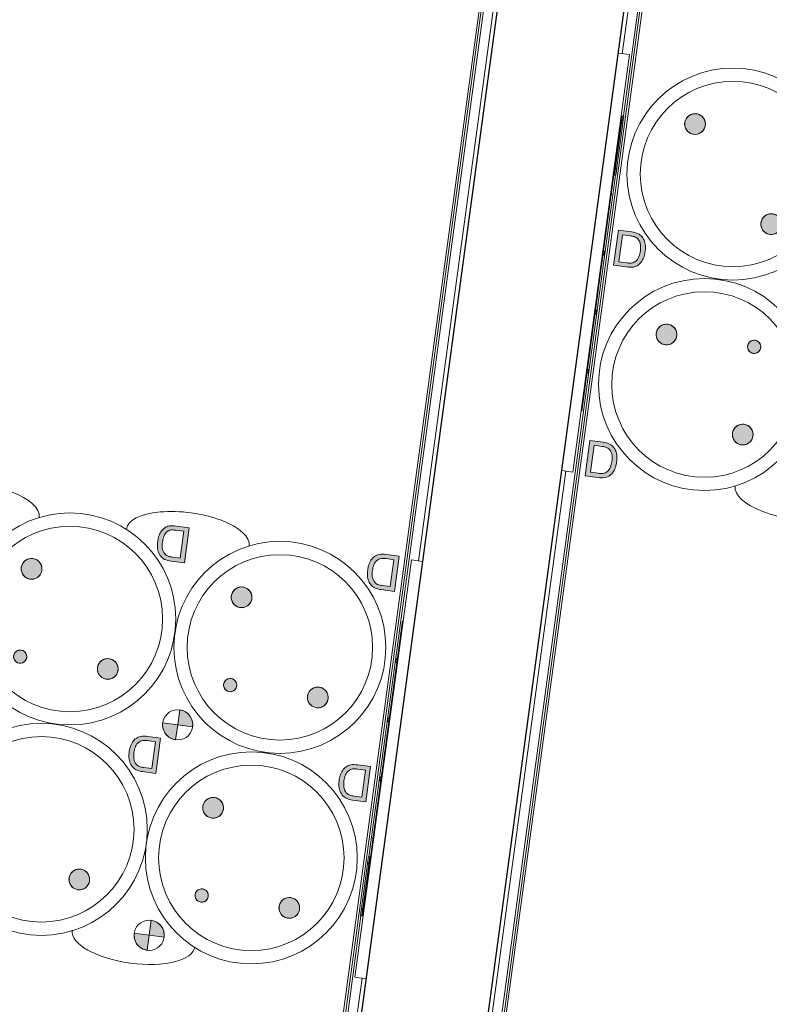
# Model space of a CAD drawing. Header units: millimetres. Extents: x -2845 to 74565, y -36590 to 13748.
# Tile 27 of 75: x 48713 to 49279, y -27680 to -26937. Entities that reach past the tile are written whole.
import ezdxf

# ---------------------------------------------------------------- set-up
doc = ezdxf.new("R2010")
doc.units = ezdxf.units.MM
for name, color, linetype, lineweight in [('A-DETL-GENF', 7, 'Continuous', 18), ('A-FLOR-HRAL', 7, 'Continuous', 18), ('A-WALL', 7, 'Continuous', 25), ('INSTAL ELECTRIQUE', 7, 'Continuous', 18)]:
    doc.layers.add(name, color=color, linetype=linetype, lineweight=lineweight)

# ---------------------------------------------------------------- blocks, each defined once
blk = doc.blocks.new('Garde-corps - Garde-corps-509925-2021_015_1111_DCE_1_50_N0 FINI_CFA_DIS')
at = {"layer": 'A-FLOR-HRAL'}
for p, q in [((-4428.55, -30182.04), (-3599.18, -24060.41)), ((-4426.69, -30180.62), (-3597.76, -24062.27)), ((-4000.49, -27009.51), (-3899.12, -26261.34)), ((-4001.31, -26962.47), (-3936.59, -26484.83)), ((-4001.22, -27014.95), (-4001.12, -27014.16)), ((-4430.51, -30183.53), (-4006.53, -27054.1)), ((-4005.9, -27049.44), (-4005.79, -27048.66)), ((-4438.53, -30189.63), (-4044, -27277.59))]:
    blk.add_line(p, q, dxfattribs=at)
blk = doc.blocks.new('Garde-corps - Garde-corps-510088-2021_015_1111_DCE_1_50_N0 FINI_CFA_DIS')
at = {"layer": 'A-FLOR-HRAL'}
for p, q in [((-3716.84, -24044.47), (-4546.21, -30166.1)), ((-3718.7, -24045.89), (-4547.63, -30164.24)), ((-4091.2, -26820.62), (-4192.56, -27568.78)), ((-4090.38, -26867.65), (-4155.09, -27345.29)), ((-4193.19, -27573.44), (-4193.3, -27574.22)), ((-4197.87, -27607.93), (-4197.97, -27608.72)), ((-4198.6, -27613.37), (-4544.72, -30168.06)), ((-4197.79, -27660.41), (-4538.61, -30176.07))]:
    blk.add_line(p, q, dxfattribs=at)
blk = doc.blocks.new('B02_ARC_rvt-1-2021_015_1111_DCE_1_50_N0 FINI_CFA_DIS')
at = {"layer": 'A-WALL'}
for p, q in [((-3701.81, -24021.9), (-4536.04, -30179.45)), ((-4441.9, -30192.2), (-3607.67, -24034.66))]:
    blk.add_line(p, q, dxfattribs=at)
at = {"layer": 'A-FLOR-HRAL', "lineweight": 18}
for name in ['Garde-corps - Garde-corps-510088-2021_015_1111_DCE_1_50_N0 FINI_CFA_DIS', 'Garde-corps - Garde-corps-509925-2021_015_1111_DCE_1_50_N0 FINI_CFA_DIS']:
    blk.add_blockref(name, (0, 0), dxfattribs=at)
blk = doc.blocks.new('603_10POSTES_CLS_PUI_LEGRAND - 6X PC2P_T_45__A_D _ 2X PC2P_T_45__A _ 2X RJ45-V18-2021_015_1111_DCE_1_50_N0 FINI_CFA_DIS')
at = {"layer": 'A-DETL-GENF'}
h = blk.add_hatch(color=256, dxfattribs=at)
h.paths.add_polyline_path([(-133.64, -18), (-160.46, -18), (-160.35, -30.44), (-158.96, -34.86), (-156.28, -37.71), (-152.57, -39.46), (-147.06, -40.16), (-141.55, -39.46), (-137.84, -37.71), (-135.16, -34.86), (-133.8, -30.64), (-133.64, -24.92)])
h.paths.add_polyline_path([(-136.81, -21.55), (-137.25, -31.51), (-138.47, -33.56), (-141.1, -35.51), (-144.84, -36.42), (-149.28, -36.42), (-153.02, -35.51), (-155.65, -33.56), (-156.87, -31.51), (-157.31, -27.52), (-157.31, -21.55)])
h = blk.add_hatch(color=256, dxfattribs=at)
h.paths.add_polyline_path([(26.67, -18), (-0.15, -18), (-0.04, -30.44), (1.35, -34.86), (4.03, -37.71), (7.74, -39.46), (13.25, -40.16), (18.77, -39.46), (22.47, -37.71), (25.15, -34.86), (26.51, -30.64), (26.67, -28.11)])
h.paths.add_polyline_path([(23.5, -21.55), (23.06, -31.51), (21.84, -33.56), (19.21, -35.51), (15.47, -36.42), (11.03, -36.42), (7.29, -35.51), (4.66, -33.56), (3.44, -31.51), (3, -27.52), (3, -21.55), (3.73, -21.55)])
for points in [[(-38.75, -64.55), (-39.8, -60.64), (-42.66, -57.78), (-46.57, -56.73), (-48.6, -57), (-52.11, -59.02), (-53.35, -60.64), (-54.4, -64.55), (-53.35, -68.46), (-52.11, -70.09), (-48.6, -72.11), (-46.57, -72.38), (-42.66, -71.33), (-41.04, -70.09), (-39.02, -66.58)], [(121.56, -64.55), (120.51, -60.64), (117.65, -57.78), (113.74, -56.73), (111.71, -57), (108.2, -59.02), (106.78, -61.33), (105.91, -64.55), (106.96, -68.46), (108.2, -70.09), (111.71, -72.11), (113.74, -72.38), (117.65, -71.33), (119.27, -70.09), (121.29, -66.58)], [(-105.9, -131.71), (-106.95, -127.79), (-108.2, -126.17), (-111.7, -124.15), (-115.75, -124.15), (-119.26, -126.17), (-121.28, -129.68), (-121.28, -133.73), (-119.26, -137.24), (-115.75, -139.26), (-113.73, -139.53), (-109.82, -138.48), (-106.95, -135.62)], [(54.41, -131.71), (53.36, -127.79), (52.12, -126.17), (48.61, -124.15), (44.56, -124.15), (41.05, -126.17), (39.03, -129.68), (39.03, -133.73), (41.05, -137.24), (44.56, -139.26), (46.58, -139.53), (50.5, -138.48), (53.36, -135.62)], [(-41.92, -131.36), (-43.38, -127.83), (-45.62, -126.53), (-49.42, -127.03), (-51.25, -128.86), (-51.92, -131.36), (-51.25, -133.86), (-49.42, -135.69), (-46.92, -136.36), (-43.38, -134.9), (-42.09, -132.66)], [(118.39, -131.36), (116.93, -127.83), (114.69, -126.53), (110.89, -127.03), (109.06, -128.86), (108.39, -131.36), (109.06, -133.86), (110.89, -135.69), (113.39, -136.36), (116.93, -134.9), (118.22, -132.66)], [(-11.87, -155.2), (-14.82, -155.58), (-17.57, -156.72), (-19.93, -158.54), (-21.74, -160.9), (-22.88, -163.65), (-23.27, -166.6), (-11.87, -166.6)], [(148.44, -155.2), (145.49, -155.58), (142.74, -156.72), (140.38, -158.54), (138.57, -160.9), (137.43, -163.65), (137.05, -166.6), (148.44, -166.6)], [(-0.46, -166.6), (-11.87, -166.6), (-11.78, -177.99), (-8.83, -177.58), (-6.16, -176.47), (-3.8, -174.66), (-1.99, -172.3), (-0.85, -169.55)], [(159.85, -166.6), (148.44, -166.6), (148.53, -177.99), (151.48, -177.58), (154.15, -176.47), (156.51, -174.66), (158.32, -172.3), (159.46, -169.55)], [(-38.75, -224.55), (-39.8, -220.64), (-42.66, -217.78), (-46.57, -216.73), (-48.6, -217), (-52.11, -219.02), (-53.35, -220.64), (-54.4, -224.55), (-53.35, -228.46), (-52.11, -230.09), (-48.6, -232.11), (-46.57, -232.38), (-42.66, -231.33), (-41.04, -230.09), (-39.02, -226.58)], [(121.56, -224.55), (120.51, -220.64), (117.65, -217.78), (113.74, -216.73), (111.71, -217), (108.2, -219.02), (106.96, -220.64), (105.91, -224.55), (106.96, -228.46), (108.2, -230.09), (111.71, -232.11), (113.74, -232.38), (117.65, -231.33), (119.27, -230.09), (121.29, -226.58)], [(-105.9, -291.71), (-106.95, -287.79), (-108.2, -286.17), (-111.7, -284.15), (-115.75, -284.15), (-119.26, -286.17), (-121.28, -289.68), (-121.28, -293.73), (-119.26, -297.24), (-115.75, -299.26), (-113.73, -299.53), (-109.82, -298.48), (-106.95, -295.62)], [(-41.92, -291.36), (-43.38, -287.83), (-45.62, -286.53), (-49.42, -287.03), (-51.25, -288.86), (-51.92, -291.36), (-51.25, -293.86), (-49.42, -295.69), (-46.92, -296.36), (-43.38, -294.9), (-42.09, -292.66)]]:
    blk.add_hatch(color=256, dxfattribs=at).paths.add_polyline_path(points)
h = blk.add_hatch(color=256, dxfattribs=at)
h.paths.add_polyline_path([(-133.64, -178), (-160.46, -178), (-160.35, -190.44), (-158.96, -194.86), (-156.28, -197.71), (-152.57, -199.46), (-147.06, -200.16), (-141.55, -199.46), (-137.84, -197.71), (-135.16, -194.86), (-133.8, -190.64), (-133.64, -188.11)])
h.paths.add_polyline_path([(-136.81, -181.55), (-137.25, -191.51), (-138.47, -193.56), (-141.1, -195.51), (-144.84, -196.42), (-149.28, -196.42), (-153.02, -195.51), (-155.65, -193.56), (-156.87, -191.51), (-157.31, -187.52), (-157.31, -181.55)])
h = blk.add_hatch(color=256, dxfattribs=at)
h.paths.add_polyline_path([(26.67, -178), (-0.15, -178), (-0.04, -190.44), (1.35, -194.86), (4.03, -197.71), (7.74, -199.46), (13.25, -200.16), (18.77, -199.46), (22.47, -197.71), (25.15, -194.86), (26.51, -190.64), (26.67, -188.11)])
h.paths.add_polyline_path([(23.5, -181.55), (23.06, -191.51), (21.84, -193.56), (19.21, -195.51), (15.47, -196.42), (11.03, -196.42), (7.29, -195.51), (4.66, -193.56), (3.44, -191.51), (3, -187.52), (3, -181.55)])
for p, q in [((-160.46, -18), (-160.46, -27.7)), ((-133.64, -18), (-160.46, -18)), ((-157.31, -21.55), (-136.81, -21.55)), ((-157.31, -27.52), (-157.31, -21.55)), ((-136.81, -21.55), (-136.81, -27.52)), ((-133.64, -28.11), (-133.64, -18)), ((-0.15, -18), (-0.15, -27.7)), ((26.67, -18), (-0.15, -18)), ((3, -21.55), (23.5, -21.55)), ((3, -27.52), (3, -21.55)), ((23.5, -21.55), (23.5, -27.52)), ((26.67, -28.11), (26.67, -18)), ((-11.87, -178), (-11.87, -155.19)), ((-11.87, -166.6), (-11.87, -155.2)), ((148.44, -178), (148.44, -155.19)), ((148.44, -166.6), (148.44, -155.2)), ((-23.27, -166.6), (-11.87, -166.6)), ((-0.46, -166.6), (-11.87, -166.6)), ((-11.87, -166.6), (-11.87, -178)), ((137.05, -166.6), (148.44, -166.6)), ((159.85, -166.6), (148.44, -166.6)), ((148.44, -166.6), (148.44, -178)), ((-160.46, -178), (-160.46, -187.7)), ((-133.64, -178), (-160.46, -178)), ((-133.64, -188.11), (-133.64, -178)), ((-0.15, -178), (-0.15, -187.7)), ((26.67, -178), (-0.15, -178)), ((26.67, -188.11), (26.67, -178)), ((-157.31, -181.55), (-136.81, -181.55)), ((-157.31, -187.52), (-157.31, -181.55)), ((-136.81, -181.55), (-136.81, -187.52)), ((3, -181.55), (23.5, -181.55)), ((3, -187.52), (3, -181.55)), ((23.5, -181.55), (23.5, -187.52))]:
    blk.add_line(p, q, dxfattribs=at)
for centre, radius in [((-80.15, -98), 80), ((80.16, -98), 80), ((-80.15, -98), 70), ((80.16, -98), 70), ((-46.57, -64.55), 7.82), ((113.74, -64.55), 7.82), ((-113.73, -131.71), 7.82), ((46.58, -131.71), 7.82), ((-46.92, -131.36), 5), ((113.39, -131.36), 5), ((-11.87, -166.6), 11.4), ((148.44, -166.6), 11.4), ((-80.15, -258), 80), ((80.16, -258), 80), ((-80.15, -258), 70), ((80.16, -258), 70), ((-46.57, -224.55), 7.82), ((113.74, -224.55), 7.82), ((-113.73, -291.71), 7.82), ((-46.92, -291.36), 5)]:
    blk.add_circle(centre, radius, dxfattribs=at)
for centre, radius, start, end in [((-144.51, -28.41), 15.97, 177.45922, 197.13267), ((-137.74, -27.65), 19.57, 179.61776, 187.89761), ((-156.38, -27.65), 19.57, 352.10239, 0.38224), ((-149.61, -28.41), 15.97, 342.86733, 1.05339), ((15.81, -28.41), 15.97, 177.45922, 197.13267), ((22.57, -27.65), 19.57, 179.61776, 187.89761), ((3.93, -27.65), 19.57, 352.10239, 0.38224), ((10.7, -28.41), 15.97, 342.86733, 1.05339), ((-151.69, -30.42), 8.52, 198.44327, 224.39986), ((-150.42, -29.6), 10, 222.66184, 245.65017), ((-151.57, -29.75), 5.59, 186.11153, 223.01632), ((-149.5, -28.01), 8.29, 222.03694, 256.25499), ((-147.44, -18.37), 18.14, 257.16704, 271.19003), ((-146.68, -18.37), 18.14, 268.80997, 282.83296), ((-144.62, -28.01), 8.29, 283.74501, 317.96306), ((-143.7, -29.6), 10, 294.34983, 317.33816), ((-142.55, -29.75), 5.59, 316.98368, 353.88847), ((-142.43, -30.42), 8.52, 315.60014, 341.55673), ((8.62, -30.42), 8.52, 198.44327, 224.39986), ((9.89, -29.6), 10, 222.66184, 245.65017), ((8.75, -29.75), 5.59, 186.11153, 223.01632), ((10.81, -28.01), 8.29, 222.03694, 256.25499), ((12.87, -18.37), 18.14, 257.16704, 271.19003), ((13.63, -18.37), 18.14, 268.80997, 282.83296), ((15.69, -28.01), 8.29, 283.74501, 317.96306), ((16.61, -29.6), 10, 294.34983, 317.33816), ((17.76, -29.75), 5.59, 316.98368, 353.88847), ((17.88, -30.42), 8.52, 315.60014, 341.55673), ((-147.95, -24.22), 15.93, 245.52813, 260.68689), ((-147.36, -18.47), 21.69, 261.60098, 270.77949), ((-146.76, -18.47), 21.69, 269.22051, 278.39902), ((-146.17, -24.22), 15.93, 279.31311, 294.47187), ((12.37, -24.22), 15.93, 245.52813, 260.68689), ((12.96, -18.47), 21.69, 261.60098, 270.77949), ((13.55, -18.47), 21.69, 269.22051, 278.39902), ((14.14, -24.22), 15.93, 279.31311, 294.47187), ((-46.57, -64.55), 7.82, 45, 225), ((-46.57, -64.55), 7.82, 225, 45), ((113.74, -64.55), 7.82, 45, 225), ((113.74, -64.55), 7.82, 225, 45), ((-113.73, -131.71), 7.82, 45, 225), ((-113.73, -131.71), 7.82, 225, 45), ((46.58, -131.71), 7.82, 45, 225), ((46.58, -131.71), 7.82, 225, 45), ((-46.92, -131.36), 5, 45, 225), ((-46.92, -131.36), 5, 225, 45), ((113.39, -131.36), 5, 45, 225), ((113.39, -131.36), 5, 225, 45), ((-11.87, -166.6), 11.4, 90, 180), ((148.44, -166.6), 11.4, 90, 180), ((-11.87, -166.6), 11.4, 270, 0), ((148.44, -166.6), 11.4, 270, 0), ((-144.51, -188.41), 15.97, 177.45922, 197.13267), ((-151.69, -190.42), 8.52, 198.44327, 224.39986), ((-137.74, -187.65), 19.57, 179.61776, 187.89761), ((-151.57, -189.75), 5.59, 186.11153, 223.01632), ((-142.55, -189.75), 5.59, 316.98368, 353.88847), ((-156.38, -187.65), 19.57, 352.10239, 0.38224), ((-142.43, -190.42), 8.52, 315.60014, 341.55673), ((-149.61, -188.41), 15.97, 342.86733, 1.05339), ((15.81, -188.41), 15.97, 177.45922, 197.13267), ((8.62, -190.42), 8.52, 198.44327, 224.39986), ((22.57, -187.65), 19.57, 179.61776, 187.89761), ((8.75, -189.75), 5.59, 186.11153, 223.01632), ((17.76, -189.75), 5.59, 316.98368, 353.88847), ((3.93, -187.65), 19.57, 352.10239, 0.38224), ((17.88, -190.42), 8.52, 315.60014, 341.55673), ((10.7, -188.41), 15.97, 342.86733, 1.05339), ((-150.42, -189.6), 10, 222.66184, 245.65017), ((-149.5, -188.01), 8.29, 222.03694, 256.25499), ((-147.95, -184.22), 15.93, 245.52813, 260.68689), ((-147.44, -178.37), 18.14, 257.16704, 271.19003), ((-147.36, -178.47), 21.69, 261.60098, 270.77949), ((-146.68, -178.37), 18.14, 268.80997, 282.83296), ((-146.76, -178.47), 21.69, 269.22051, 278.39902), ((-146.17, -184.22), 15.93, 279.31311, 294.47187), ((-144.62, -188.01), 8.29, 283.74501, 317.96306), ((-143.7, -189.6), 10, 294.34983, 317.33816), ((9.89, -189.6), 10, 222.66184, 245.65017), ((10.81, -188.01), 8.29, 222.03694, 256.25499), ((12.37, -184.22), 15.93, 245.52813, 260.68689), ((12.87, -178.37), 18.14, 257.16704, 271.19003), ((12.96, -178.47), 21.69, 261.60098, 270.77949), ((13.63, -178.37), 18.14, 268.80997, 282.83296), ((13.55, -178.47), 21.69, 269.22051, 278.39902), ((14.14, -184.22), 15.93, 279.31311, 294.47187), ((15.69, -188.01), 8.29, 283.74501, 317.96306), ((16.61, -189.6), 10, 294.34983, 317.33816), ((-46.57, -224.55), 7.82, 45, 225), ((-46.57, -224.55), 7.82, 225, 45), ((113.74, -224.55), 7.82, 45, 225), ((113.74, -224.55), 7.82, 225, 45), ((-113.73, -291.71), 7.82, 45, 225), ((-113.73, -291.71), 7.82, 225, 45), ((-46.92, -291.36), 5, 45, 225), ((-46.92, -291.36), 5, 225, 45)]:
    blk.add_arc(centre, radius, start, end, dxfattribs=at)
at = {"layer": 'INSTAL ELECTRIQUE'}
for centre, start_param, end_param in [((-153.08, -178.01), 0, 3.141593), ((152.46, -178.01), 3.141593, 6.283185), ((-153.08, -338.01), 0, 3.141593)]:
    blk.add_ellipse(centre, major_axis=(0, 46.77), ratio=0.400501, start_param=start_param, end_param=end_param, dxfattribs=at)
blk = doc.blocks.new('Legrand_Mosaic_plaque_2x10_mod_blanc_078828L - Legrand_Mosaic_plaque_2x10_mod_blanc_078828L-4777335-2021_015_1111_DCE_1_50_N0 FINI_CFA_DIS')
at = {"layer": 'INSTAL ELECTRIQUE'}
for p, q in [((-4793.47, -17950.11), (-4756.49, -17634.27)), ((-4756.49, -17634.27), (-4764.93, -17633.28)), ((-4801.92, -17949.12), (-4793.47, -17950.11))]:
    blk.add_line(p, q, dxfattribs=at)
blk = doc.blocks.new('Legrand_Mosaic_prise_2P_T_FB_surface_à_détrompage_2_mod_rouge_077170L - Legrand_Mosaic_prise_2P_T_FB_surface_à_détrompage_2_mod_rouge_077170L-921805-2021_015_1111_DCE_1_50_N0 FINI_CFA_DIS')
at = {"layer": 'INSTAL ELECTRIQUE'}
blk.add_line((-4782.34, -17859.29), (-4787.57, -17903.98), dxfattribs=at)
at = {"layer": 'INSTAL ELECTRIQUE', "flags": 128}
for points in [[(-4783.03, -17873.74), (-4783.04, -17873.83), (-4783.05, -17873.91), (-4783.07, -17873.99), (-4783.09, -17874.07), (-4783.12, -17874.15), (-4783.14, -17874.23), (-4783.18, -17874.31), (-4783.21, -17874.39), (-4783.25, -17874.46), (-4783.29, -17874.54), (-4783.33, -17874.61), (-4783.38, -17874.68), (-4783.42, -17874.75), (-4783.48, -17874.81), (-4783.53, -17874.88), (-4783.59, -17874.94), (-4783.64, -17875), (-4783.71, -17875.06), (-4783.77, -17875.11), (-4783.83, -17875.16), (-4783.9, -17875.21), (-4783.97, -17875.26), (-4784.04, -17875.31), (-4784.12, -17875.35)], [(-4783.73, -17871.91), (-4783.67, -17871.97), (-4783.61, -17872.03), (-4783.55, -17872.09), (-4783.5, -17872.15), (-4783.45, -17872.22), (-4783.4, -17872.29), (-4783.35, -17872.36), (-4783.31, -17872.43), (-4783.26, -17872.5), (-4783.23, -17872.58), (-4783.19, -17872.65), (-4783.16, -17872.73), (-4783.13, -17872.81), (-4783.1, -17872.89), (-4783.08, -17872.97), (-4783.06, -17873.05), (-4783.04, -17873.13), (-4783.03, -17873.22), (-4783.02, -17873.3), (-4783.02, -17873.38), (-4783.01, -17873.47), (-4783.01, -17873.55), (-4783.02, -17873.64), (-4783.02, -17873.72), (-4783.03, -17873.74)]]:
    blk.add_lwpolyline(points, dxfattribs=at)
blk = doc.blocks.new('603_10POSTES_CLS_PUI_LEGRAND - 6X PC2P_T_45__A_D _ 2X PC2P_T_45__A _ 2X RJ45-V14-2021_015_1111_DCE_1_50_N0 FINI_CFA_DIS')
at = {"layer": 'A-DETL-GENF'}
h = blk.add_hatch(color=256, dxfattribs=at)
h.paths.add_polyline_path([(-160.35, -30.44), (-158.96, -34.86), (-156.28, -37.71), (-152.57, -39.46), (-147.06, -40.16), (-141.55, -39.46), (-137.84, -37.71), (-135.16, -34.86), (-133.8, -30.64), (-133.64, -28.11), (-133.64, -18), (-160.46, -18), (-160.46, -27.7)])
h.paths.add_polyline_path([(-157.12, -30.34), (-157.31, -27.52), (-157.31, -21.55), (-136.81, -21.55), (-137.25, -31.51), (-138.47, -33.56), (-141.1, -35.51), (-144.84, -36.42), (-149.28, -36.42), (-153.02, -35.51), (-155.65, -33.56), (-156.87, -31.51)])
h = blk.add_hatch(color=256, dxfattribs=at)
h.paths.add_polyline_path([(-0.04, -30.44), (1.35, -34.86), (4.03, -37.71), (7.74, -39.46), (13.25, -40.16), (18.77, -39.46), (22.47, -37.71), (25.15, -34.86), (26.51, -30.64), (26.67, -28.11), (26.67, -18), (-0.15, -18), (-0.15, -27.7)])
h.paths.add_polyline_path([(3.19, -30.34), (3, -27.52), (3, -21.55), (23.5, -21.55), (23.06, -31.51), (21.84, -33.56), (19.21, -35.51), (15.47, -36.42), (11.03, -36.42), (7.29, -35.51), (4.66, -33.56), (3.44, -31.51)])
for points in [[(-54.4, -64.55), (-53.35, -68.46), (-52.11, -70.09), (-47.93, -72.2), (-46.57, -72.38), (-42.66, -71.33), (-41.04, -70.09), (-39.02, -66.58), (-38.75, -64.55), (-39.8, -60.64), (-42.66, -57.78), (-46.57, -56.73), (-49.64, -57.6), (-52.11, -59.02), (-53.35, -60.64)], [(105.91, -64.55), (106.96, -68.46), (108.2, -70.09), (111.71, -72.11), (113.74, -72.38), (117.65, -71.33), (119.27, -70.09), (121.29, -66.58), (121.56, -64.55), (120.51, -60.64), (117.65, -57.78), (113.74, -56.73), (111.71, -57), (108.2, -59.02), (106.96, -60.64)], [(-121.55, -131.71), (-121.28, -133.73), (-119.26, -137.24), (-115.75, -139.26), (-113.73, -139.53), (-109.82, -138.48), (-106.95, -135.62), (-105.9, -131.71), (-106.95, -127.79), (-108.2, -126.17), (-111.7, -124.15), (-115.75, -124.15), (-119.26, -126.17), (-121.28, -129.68)], [(38.76, -131.71), (39.03, -133.73), (41.05, -137.24), (44.56, -139.26), (46.58, -139.53), (50.5, -138.48), (53.36, -135.62), (54.41, -131.71), (53.36, -127.79), (52.12, -126.17), (48.61, -124.15), (44.56, -124.15), (41.05, -126.17), (39.03, -129.68)], [(-51.92, -131.36), (-51.25, -133.86), (-49.42, -135.69), (-46.92, -136.36), (-43.38, -134.9), (-41.92, -131.36), (-43.38, -127.83), (-45.62, -126.53), (-49.42, -127.03), (-51.25, -128.86)]]:
    blk.add_hatch(color=256, dxfattribs=at).paths.add_polyline_path(points)
for p, q in [((-160.46, -18), (-160.46, -27.7)), ((-133.64, -18), (-160.46, -18)), ((-157.31, -21.55), (-136.81, -21.55)), ((-157.31, -27.52), (-157.31, -21.55)), ((-136.81, -21.55), (-136.81, -27.52)), ((-133.64, -28.11), (-133.64, -18)), ((-0.15, -18), (-0.15, -27.7)), ((26.67, -18), (-0.15, -18)), ((3, -21.55), (23.5, -21.55)), ((3, -27.52), (3, -21.55)), ((23.5, -21.55), (23.5, -27.52)), ((26.67, -28.11), (26.67, -18))]:
    blk.add_line(p, q, dxfattribs=at)
for centre, radius in [((-80.15, -98), 80), ((80.16, -98), 80), ((-80.15, -98), 70), ((80.16, -98), 70), ((-46.57, -64.55), 7.82), ((113.74, -64.55), 7.82), ((-113.73, -131.71), 7.82), ((46.58, -131.71), 7.82), ((-46.92, -131.36), 5)]:
    blk.add_circle(centre, radius, dxfattribs=at)
for centre, radius, start, end in [((-144.51, -28.41), 15.97, 177.45922, 197.13267), ((-137.74, -27.65), 19.57, 179.61776, 187.89761), ((-156.38, -27.65), 19.57, 352.10239, 0.38224), ((-149.61, -28.41), 15.97, 342.86733, 1.05339), ((15.81, -28.41), 15.97, 177.45922, 197.13267), ((22.57, -27.65), 19.57, 179.61776, 187.89761), ((3.93, -27.65), 19.57, 352.10239, 0.38224), ((10.7, -28.41), 15.97, 342.86733, 1.05339), ((-151.69, -30.42), 8.52, 198.44327, 224.39986), ((-150.42, -29.6), 10, 222.66184, 245.65017), ((-151.57, -29.75), 5.59, 186.11153, 223.01632), ((-149.5, -28.01), 8.29, 222.03694, 256.25499), ((-147.44, -18.37), 18.14, 257.16704, 271.19003), ((-146.68, -18.37), 18.14, 268.80997, 282.83296), ((-144.62, -28.01), 8.29, 283.74501, 317.96306), ((-143.7, -29.6), 10, 294.34983, 317.33816), ((-142.55, -29.75), 5.59, 316.98368, 353.88847), ((-142.43, -30.42), 8.52, 315.60014, 341.55673), ((8.62, -30.42), 8.52, 198.44327, 224.39986), ((9.89, -29.6), 10, 222.66184, 245.65017), ((8.75, -29.75), 5.59, 186.11153, 223.01632), ((10.81, -28.01), 8.29, 222.03694, 256.25499), ((12.87, -18.37), 18.14, 257.16704, 271.19003), ((13.63, -18.37), 18.14, 268.80997, 282.83296), ((15.69, -28.01), 8.29, 283.74501, 317.96306), ((16.61, -29.6), 10, 294.34983, 317.33816), ((17.76, -29.75), 5.59, 316.98368, 353.88847), ((17.88, -30.42), 8.52, 315.60014, 341.55673), ((-147.95, -24.22), 15.93, 245.52813, 260.68689), ((-147.36, -18.47), 21.69, 261.60098, 270.77949), ((-146.76, -18.47), 21.69, 269.22051, 278.39902), ((-146.17, -24.22), 15.93, 279.31311, 294.47187), ((12.37, -24.22), 15.93, 245.52813, 260.68689), ((12.96, -18.47), 21.69, 261.60098, 270.77949), ((13.55, -18.47), 21.69, 269.22051, 278.39902), ((14.14, -24.22), 15.93, 279.31311, 294.47187), ((-46.57, -64.55), 7.82, 45, 225), ((-46.57, -64.55), 7.82, 225, 45), ((113.74, -64.55), 7.82, 45, 225), ((113.74, -64.55), 7.82, 225, 45), ((-113.73, -131.71), 7.82, 45, 225), ((-113.73, -131.71), 7.82, 225, 45), ((46.58, -131.71), 7.82, 45, 225), ((46.58, -131.71), 7.82, 225, 45), ((-46.92, -131.36), 5, 45, 225), ((-46.92, -131.36), 5, 225, 45)]:
    blk.add_arc(centre, radius, start, end, dxfattribs=at)
at = {"layer": 'INSTAL ELECTRIQUE'}
blk.add_ellipse((-153.08, -178.01), major_axis=(0, 46.77), ratio=0.400501, start_param=0, end_param=3.141593, dxfattribs=at)
blk = doc.blocks.new('Legrand_Mosaic_link_prise_2P_T_FB_surface_2_mod_blanc_077145L - Legrand_Mosaic_link_prise_2P_T_FB_surface_2_mod_blanc_077145L-V28-2021_015_1111_DCE_1_50_N0 FINI_CFA_DIS')
at = {"layer": 'INSTAL ELECTRIQUE'}
blk.add_line((-4766.63, -17725.2), (-4771.87, -17769.9), dxfattribs=at)
at = {"layer": 'INSTAL ELECTRIQUE', "flags": 128}
for points in [[(-4768.11, -17739.57), (-4768.12, -17739.65), (-4768.14, -17739.73), (-4768.16, -17739.81), (-4768.18, -17739.9), (-4768.2, -17739.98), (-4768.23, -17740.06), (-4768.26, -17740.13), (-4768.3, -17740.21), (-4768.33, -17740.29)], [(-4768.17, -17738.79), (-4768.15, -17738.88), (-4768.13, -17738.96), (-4768.12, -17739.04), (-4768.11, -17739.12), (-4768.1, -17739.21), (-4768.1, -17739.29), (-4768.1, -17739.38), (-4768.1, -17739.46), (-4768.11, -17739.54), (-4768.11, -17739.57)]]:
    blk.add_lwpolyline(points, dxfattribs=at)
blk = doc.blocks.new('Legrand_Mosaic_prise_RJ45_cat_6_FTP_2_mod_blanc_076565 - Legrand_Mosaic_prise_RJ45_cat_6_FTP_2_mod_blanc_076565-V29-2021_015_1111_DCE_1_50_N0 FINI_CFA_DIS')
at = {"layer": 'INSTAL ELECTRIQUE'}
for p, q in [((-4761.4, -17680.51), (-4766.63, -17725.2)), ((-4761.45, -17685.24), (-4760.9, -17680.57)), ((-4760.9, -17680.57), (-4759.91, -17680.68)), ((-4759.91, -17680.68), (-4760.46, -17685.35)), ((-4765.5, -17719.81), (-4761.54, -17686.02)), ((-4760.55, -17686.14), (-4764.5, -17719.93)), ((-4761.54, -17686.02), (-4761.45, -17685.24)), ((-4761.45, -17685.24), (-4761.54, -17686.02)), ((-4761.54, -17686.02), (-4760.55, -17686.14)), ((-4761.45, -17685.24), (-4760.46, -17685.35)), ((-4760.55, -17686.14), (-4760.46, -17685.35)), ((-4760.46, -17685.35), (-4760.55, -17686.14)), ((-4766.14, -17725.26), (-4765.59, -17720.59)), ((-4766.14, -17725.26), (-4765.14, -17725.38)), ((-4765.59, -17720.59), (-4765.5, -17719.81)), ((-4765.5, -17719.81), (-4765.59, -17720.59)), ((-4764.6, -17720.71), (-4765.59, -17720.59)), ((-4765.5, -17719.81), (-4764.5, -17719.93)), ((-4764.6, -17720.71), (-4765.14, -17725.38)), ((-4764.6, -17720.71), (-4764.5, -17719.93)), ((-4764.5, -17719.93), (-4764.6, -17720.71))]:
    blk.add_line(p, q, dxfattribs=at)
blk = doc.blocks.new('Legrand_Mosaic_prise_2P_T_FB_surface_à_détrompage_2_mod_rouge_077170L - Legrand_Mosaic_prise_2P_T_FB_surface_à_détrompage_2_mod_rouge_077170L-V30-2021_015_1111_DCE_1_50_N0 FINI_CFA_DIS')
at = {"layer": 'INSTAL ELECTRIQUE', "flags": 128}
for points in [[(-4783.03, -17873.74), (-4783.04, -17873.83), (-4783.05, -17873.91), (-4783.07, -17873.99), (-4783.09, -17874.07), (-4783.12, -17874.15), (-4783.14, -17874.23), (-4783.18, -17874.31), (-4783.21, -17874.39), (-4783.25, -17874.46), (-4783.29, -17874.54), (-4783.33, -17874.61), (-4783.38, -17874.68), (-4783.42, -17874.75), (-4783.48, -17874.81), (-4783.53, -17874.88), (-4783.59, -17874.94), (-4783.64, -17875), (-4783.71, -17875.06), (-4783.77, -17875.11)], [(-4783.4, -17872.29), (-4783.35, -17872.36), (-4783.31, -17872.43), (-4783.26, -17872.5), (-4783.23, -17872.58), (-4783.19, -17872.65), (-4783.16, -17872.73), (-4783.13, -17872.81), (-4783.1, -17872.89), (-4783.08, -17872.97), (-4783.06, -17873.05), (-4783.04, -17873.13), (-4783.03, -17873.22), (-4783.02, -17873.3), (-4783.02, -17873.38), (-4783.01, -17873.47), (-4783.01, -17873.55), (-4783.02, -17873.64), (-4783.02, -17873.72), (-4783.03, -17873.74)]]:
    blk.add_lwpolyline(points, dxfattribs=at)
blk = doc.blocks.new('Legrand_Mosaic_link_prise_2P_T_FB_surface_2_mod_blanc_077145L - Legrand_Mosaic_link_prise_2P_T_FB_surface_2_mod_blanc_077145L-V31-2021_015_1111_DCE_1_50_N0 FINI_CFA_DIS')
at = {"layer": 'INSTAL ELECTRIQUE', "flags": 128}
for points in [[(-4768.11, -17739.57), (-4768.12, -17739.65), (-4768.14, -17739.73), (-4768.16, -17739.81), (-4768.18, -17739.9), (-4768.2, -17739.98), (-4768.23, -17740.06), (-4768.26, -17740.13), (-4768.3, -17740.21), (-4768.33, -17740.29)], [(-4768.17, -17738.79), (-4768.15, -17738.88), (-4768.13, -17738.96), (-4768.12, -17739.04), (-4768.11, -17739.12), (-4768.1, -17739.21), (-4768.1, -17739.29), (-4768.1, -17739.38), (-4768.1, -17739.46), (-4768.11, -17739.54), (-4768.11, -17739.57)]]:
    blk.add_lwpolyline(points, dxfattribs=at)
blk = doc.blocks.new('Legrand_Mosaic_prise_RJ45_cat_6_FTP_2_mod_blanc_076565 - Legrand_Mosaic_prise_RJ45_cat_6_FTP_2_mod_blanc_076565-V32-2021_015_1111_DCE_1_50_N0 FINI_CFA_DIS')
at = {"layer": 'INSTAL ELECTRIQUE'}
for p, q in [((-4761.54, -17686.02), (-4761.45, -17685.24)), ((-4761.45, -17685.24), (-4761.54, -17686.02)), ((-4760.55, -17686.14), (-4760.46, -17685.35)), ((-4760.46, -17685.35), (-4760.55, -17686.14)), ((-4765.59, -17720.59), (-4765.5, -17719.81)), ((-4765.5, -17719.81), (-4765.59, -17720.59)), ((-4764.6, -17720.71), (-4764.5, -17719.93)), ((-4764.5, -17719.93), (-4764.6, -17720.71))]:
    blk.add_line(p, q, dxfattribs=at)
blk = doc.blocks.new('B02_ELE_rvt-1-2021_015_1111_DCE_1_50_N0 FINI_CFA_DIS')
at = {"layer": 'INSTAL ELECTRIQUE', "lineweight": 18}
for name, p, rotation in [('603_10POSTES_CLS_PUI_LEGRAND - 6X PC2P_T_45__A_D _ 2X PC2P_T_45__A _ 2X RJ45-V14-2021_015_1111_DCE_1_50_N0 FINI_CFA_DIS', (-4025.62, -27119.63), 82.28441947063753), ('Legrand_Mosaic_plaque_2x10_mod_blanc_078828L - Legrand_Mosaic_plaque_2x10_mod_blanc_078828L-4777335-2021_015_1111_DCE_1_50_N0 FINI_CFA_DIS', (1078.74, -9417.84), 358.9638301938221), ('Legrand_Mosaic_prise_RJ45_cat_6_FTP_2_mod_blanc_076565 - Legrand_Mosaic_prise_RJ45_cat_6_FTP_2_mod_blanc_076565-V29-2021_015_1111_DCE_1_50_N0 FINI_CFA_DIS', (1078.74, -9417.84), 358.9638301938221), ('Legrand_Mosaic_prise_RJ45_cat_6_FTP_2_mod_blanc_076565 - Legrand_Mosaic_prise_RJ45_cat_6_FTP_2_mod_blanc_076565-V32-2021_015_1111_DCE_1_50_N0 FINI_CFA_DIS', (1078.74, -9417.84), 358.9638301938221), ('Legrand_Mosaic_link_prise_2P_T_FB_surface_2_mod_blanc_077145L - Legrand_Mosaic_link_prise_2P_T_FB_surface_2_mod_blanc_077145L-V28-2021_015_1111_DCE_1_50_N0 FINI_CFA_DIS', (1078.74, -9417.84), 358.9638301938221), ('Legrand_Mosaic_link_prise_2P_T_FB_surface_2_mod_blanc_077145L - Legrand_Mosaic_link_prise_2P_T_FB_surface_2_mod_blanc_077145L-V31-2021_015_1111_DCE_1_50_N0 FINI_CFA_DIS', (1078.74, -9417.84), 358.9638301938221), ('Legrand_Mosaic_prise_2P_T_FB_surface_à_détrompage_2_mod_rouge_077170L - Legrand_Mosaic_prise_2P_T_FB_surface_à_détrompage_2_mod_rouge_077170L-921805-2021_015_1111_DCE_1_50_N0 FINI_CFA_DIS', (1090.83, -9328.65), 358.9638301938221), ('Legrand_Mosaic_prise_2P_T_FB_surface_à_détrompage_2_mod_rouge_077170L - Legrand_Mosaic_prise_2P_T_FB_surface_à_détrompage_2_mod_rouge_077170L-V30-2021_015_1111_DCE_1_50_N0 FINI_CFA_DIS', (1090.83, -9328.65), 358.9638301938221), ('Legrand_Mosaic_prise_2P_T_FB_surface_à_détrompage_2_mod_rouge_077170L - Legrand_Mosaic_prise_2P_T_FB_surface_à_détrompage_2_mod_rouge_077170L-921805-2021_015_1111_DCE_1_50_N0 FINI_CFA_DIS', (1084.79, -9373.25), 358.9638301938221), ('Legrand_Mosaic_prise_2P_T_FB_surface_à_détrompage_2_mod_rouge_077170L - Legrand_Mosaic_prise_2P_T_FB_surface_à_détrompage_2_mod_rouge_077170L-V30-2021_015_1111_DCE_1_50_N0 FINI_CFA_DIS', (1084.79, -9373.25), 358.9638301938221), ('Legrand_Mosaic_prise_2P_T_FB_surface_à_détrompage_2_mod_rouge_077170L - Legrand_Mosaic_prise_2P_T_FB_surface_à_détrompage_2_mod_rouge_077170L-921805-2021_015_1111_DCE_1_50_N0 FINI_CFA_DIS', (1078.74, -9417.84), 358.9638301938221), ('Legrand_Mosaic_prise_2P_T_FB_surface_à_détrompage_2_mod_rouge_077170L - Legrand_Mosaic_prise_2P_T_FB_surface_à_détrompage_2_mod_rouge_077170L-V30-2021_015_1111_DCE_1_50_N0 FINI_CFA_DIS', (1078.74, -9417.84), 358.9638301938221), ('603_10POSTES_CLS_PUI_LEGRAND - 6X PC2P_T_45__A_D _ 2X PC2P_T_45__A _ 2X RJ45-V18-2021_015_1111_DCE_1_50_N0 FINI_CFA_DIS', (-4173.47, -27503.25), 262.284419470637), ('Legrand_Mosaic_plaque_2x10_mod_blanc_078828L - Legrand_Mosaic_plaque_2x10_mod_blanc_078828L-4777335-2021_015_1111_DCE_1_50_N0 FINI_CFA_DIS', (-9277.84, -45205.04), 178.9638301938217), ('Legrand_Mosaic_prise_2P_T_FB_surface_à_détrompage_2_mod_rouge_077170L - Legrand_Mosaic_prise_2P_T_FB_surface_à_détrompage_2_mod_rouge_077170L-921805-2021_015_1111_DCE_1_50_N0 FINI_CFA_DIS', (-9277.84, -45205.04), 178.9638301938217), ('Legrand_Mosaic_prise_2P_T_FB_surface_à_détrompage_2_mod_rouge_077170L - Legrand_Mosaic_prise_2P_T_FB_surface_à_détrompage_2_mod_rouge_077170L-V30-2021_015_1111_DCE_1_50_N0 FINI_CFA_DIS', (-9277.84, -45205.04), 178.9638301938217), ('Legrand_Mosaic_prise_2P_T_FB_surface_à_détrompage_2_mod_rouge_077170L - Legrand_Mosaic_prise_2P_T_FB_surface_à_détrompage_2_mod_rouge_077170L-921805-2021_015_1111_DCE_1_50_N0 FINI_CFA_DIS', (-9283.88, -45249.63), 178.9638301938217), ('Legrand_Mosaic_prise_2P_T_FB_surface_à_détrompage_2_mod_rouge_077170L - Legrand_Mosaic_prise_2P_T_FB_surface_à_détrompage_2_mod_rouge_077170L-V30-2021_015_1111_DCE_1_50_N0 FINI_CFA_DIS', (-9283.88, -45249.63), 178.9638301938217), ('Legrand_Mosaic_prise_2P_T_FB_surface_à_détrompage_2_mod_rouge_077170L - Legrand_Mosaic_prise_2P_T_FB_surface_à_détrompage_2_mod_rouge_077170L-921805-2021_015_1111_DCE_1_50_N0 FINI_CFA_DIS', (-9289.92, -45294.22), 178.9638301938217), ('Legrand_Mosaic_prise_2P_T_FB_surface_à_détrompage_2_mod_rouge_077170L - Legrand_Mosaic_prise_2P_T_FB_surface_à_détrompage_2_mod_rouge_077170L-V30-2021_015_1111_DCE_1_50_N0 FINI_CFA_DIS', (-9289.92, -45294.22), 178.9638301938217), ('Legrand_Mosaic_link_prise_2P_T_FB_surface_2_mod_blanc_077145L - Legrand_Mosaic_link_prise_2P_T_FB_surface_2_mod_blanc_077145L-V28-2021_015_1111_DCE_1_50_N0 FINI_CFA_DIS', (-9277.84, -45205.04), 178.9638301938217), ('Legrand_Mosaic_link_prise_2P_T_FB_surface_2_mod_blanc_077145L - Legrand_Mosaic_link_prise_2P_T_FB_surface_2_mod_blanc_077145L-V31-2021_015_1111_DCE_1_50_N0 FINI_CFA_DIS', (-9277.84, -45205.04), 178.9638301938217), ('Legrand_Mosaic_prise_RJ45_cat_6_FTP_2_mod_blanc_076565 - Legrand_Mosaic_prise_RJ45_cat_6_FTP_2_mod_blanc_076565-V29-2021_015_1111_DCE_1_50_N0 FINI_CFA_DIS', (-9277.84, -45205.04), 178.9638301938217), ('Legrand_Mosaic_prise_RJ45_cat_6_FTP_2_mod_blanc_076565 - Legrand_Mosaic_prise_RJ45_cat_6_FTP_2_mod_blanc_076565-V32-2021_015_1111_DCE_1_50_N0 FINI_CFA_DIS', (-9277.84, -45205.04), 178.9638301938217)]:
    blk.add_blockref(name, p, dxfattribs=dict(at, rotation=rotation))

msp = doc.modelspace()

# ---------------------------------------------------------------- block references
at = {"lineweight": 5}
msp.add_blockref('B02_ARC_rvt-1-2021_015_1111_DCE_1_50_N0 FINI_CFA_DIS', (53169.33, 0), dxfattribs=at)

# ---------------------------------------------------------------- next in the draw order: block references
msp.add_blockref('B02_ELE_rvt-1-2021_015_1111_DCE_1_50_N0 FINI_CFA_DIS', (53169.33, 0), dxfattribs=at)

doc.saveas('drawing.dxf')
